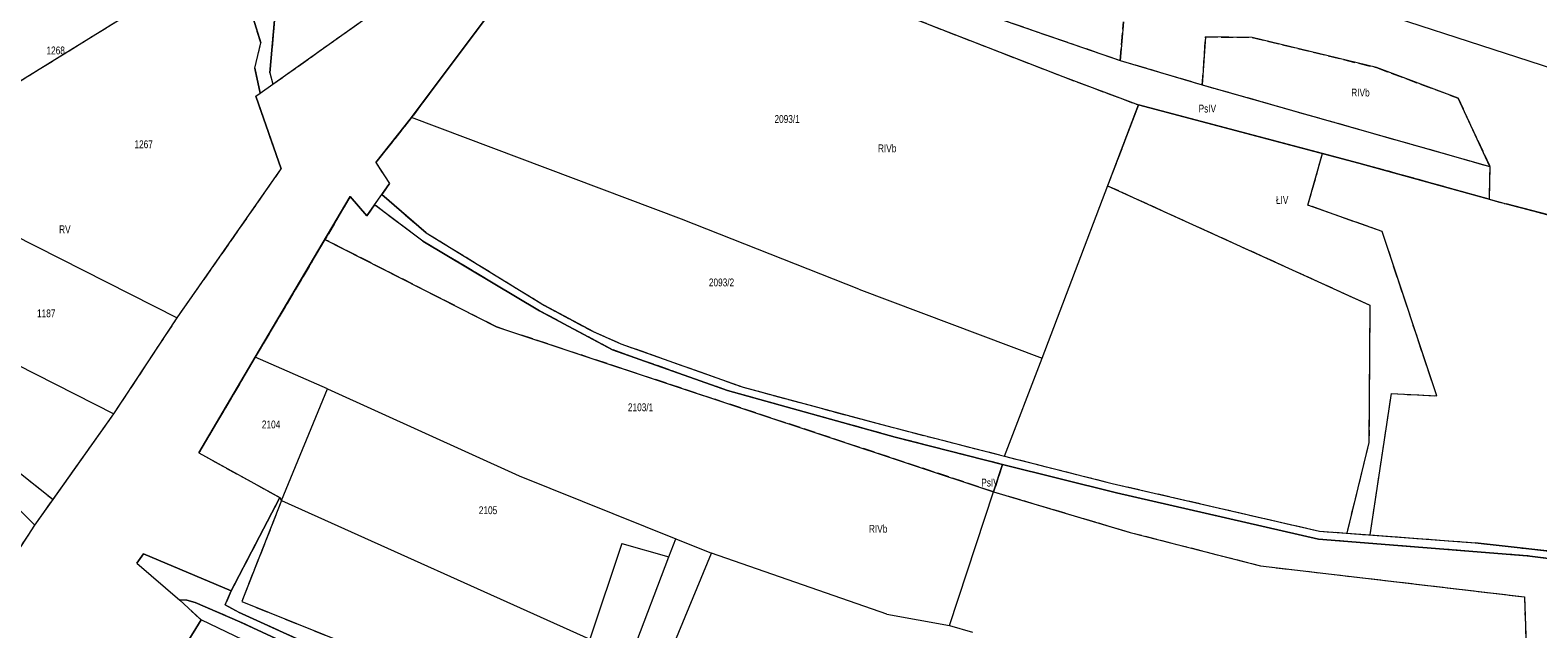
# Model space of a CAD drawing. Header units: metres. Extents: x 7496145 to 7500200, y 5498500 to 5502080.
# Tile 22 of 202: x 7497419 to 7497708, y 5499363 to 5499478. Entities that reach past the tile are written whole.
import ezdxf

# ---------------------------------------------------------------- set-up
doc = ezdxf.new("R2010")
doc.units = ezdxf.units.M
doc.header["$MEASUREMENT"] = 0
for name, pattern in [('2.25_0.75', [3, 2.25, -0.75]), ('219-1000', [0]), ('egug-1000', [0])]:
    doc.linetypes.add(name, pattern=pattern)
for name, color, linetype in [('209-oznaczenie konturu klasyfikacyjnego', 7, 'CONTINUOUS'), ('211-numer działki ewidencyjnej', 7, 'CONTINUOUS'), ('217-kontur klasyfikacyjny', 7, 'CONTINUOUS'), ('218-kontur użytku gruntowego', 7, 'CONTINUOUS'), ('219-działka ewidencyjna', 7, 'CONTINUOUS')]:
    doc.layers.add(name, color=color, linetype=linetype)
doc.styles.get("Standard").update_dxf_attribs({"font": 'Working1250', "width": 0.75})

msp = doc.modelspace()

# ---------------------------------------------------------------- linework, layer by layer
at = {"layer": '217-kontur klasyfikacyjny', "color": 3, "linetype": '2.25_0.75', "lineweight": 18, "flags": 128}
for points in [[(7497555, 5499493.49), (7497616.86, 5499469.4)], [(7497413.7, 5499466.45), (7497448.45, 5499488.01)], [(7497511.72, 5499487.86), (7497492.08, 5499461.56)], [(7497463.18, 5499475.89), (7497461.69, 5499480.59)], [(7497465.8, 5499480.21), (7497464.88, 5499470.12)], [(7497465.48, 5499467.92), (7497485.09, 5499481.88)], [(7497598.61, 5499482.58), (7497627.84, 5499472.5)], [(7497627.84, 5499472.5), (7497628.49, 5499479.87)], [(7497643.56, 5499467.82), (7497644.21, 5499477.01)], [(7497644.21, 5499477.01), (7497653.13, 5499476.92)], [(7497462.04, 5499470.99), (7497463.18, 5499475.89)], [(7497653.13, 5499476.92), (7497676.95, 5499471.12)], [(7497627.84, 5499472.5), (7497643.56, 5499467.82)], [(7497463.04, 5499466.19), (7497462.04, 5499470.99)], [(7497464.88, 5499470.12), (7497465.48, 5499467.92)], [(7497616.86, 5499469.4), (7497631.33, 5499463.95)], [(7497676.95, 5499471.12), (7497692.58, 5499465.27)], [(7497462.24, 5499465.62), (7497463.04, 5499466.19)], [(7497467.1, 5499451.69), (7497462.24, 5499465.62)], [(7497643.56, 5499467.82), (7497698.67, 5499452.15)], [(7497631.33, 5499463.95), (7497625.44, 5499448.46)], [(7497666.6, 5499454.65), (7497631.33, 5499463.95)], [(7497692.58, 5499465.27), (7497698.67, 5499452.15)], [(7497492.08, 5499461.56), (7497485.24, 5499452.89)], [(7497663.82, 5499444.73), (7497666.6, 5499454.65)], [(7497673.55, 5499452.82), (7497666.6, 5499454.65)], [(7497447.17, 5499423.13), (7497467.1, 5499451.69)], [(7497485.24, 5499452.89), (7497487.83, 5499448.87)], [(7497698.54, 5499445.88), (7497673.55, 5499452.82)], [(7497698.67, 5499452.15), (7497698.54, 5499445.88)], [(7497487.83, 5499448.87), (7497486.37, 5499446.76)], [(7497625.44, 5499448.46), (7497675.68, 5499425.56)], [(7497480.32, 5499446.37), (7497475.47, 5499438.16)], [(7497483.51, 5499442.71), (7497480.32, 5499446.37)], [(7497486.37, 5499446.76), (7497494.83, 5499439.45)], [(7497698.54, 5499445.88), (7497701.81, 5499444.97)], [(7497484.99, 5499444.79), (7497483.51, 5499442.71)], [(7497494.25, 5499437.8), (7497484.99, 5499444.79)], [(7497678.03, 5499439.69), (7497663.82, 5499444.73)], [(7497701.81, 5499444.97), (7497733.96, 5499436.62)], [(7497494.83, 5499439.45), (7497517.52, 5499425.5)], [(7497688.49, 5499408.14), (7497678.03, 5499439.69)], [(7497475.47, 5499438.16), (7497462.11, 5499415.58)], [(7497508.35, 5499421.38), (7497475.47, 5499438.16)], [(7497516.55, 5499424.49), (7497494.25, 5499437.8)], [(7497517.52, 5499425.5), (7497526.83, 5499420.48)], [(7497675.68, 5499425.56), (7497675.5, 5499399.25)], [(7497435.01, 5499404.7), (7497447.17, 5499423.13)], [(7497530.59, 5499417.01), (7497516.55, 5499424.49)], [(7497603.56, 5499389.78), (7497508.35, 5499421.38)], [(7497526.83, 5499420.48), (7497532.17, 5499418.16)], [(7497552.58, 5499409.18), (7497530.59, 5499417.01)], [(7497532.17, 5499418.16), (7497555.62, 5499409.82)], [(7497462.11, 5499415.58), (7497451.31, 5499397.22)], [(7497584.73, 5499400.24), (7497552.58, 5499409.18)], [(7497555.62, 5499409.82), (7497582.18, 5499402.64)], [(7497675.73, 5499381.49), (7497679.83, 5499408.62)], [(7497679.83, 5499408.62), (7497688.49, 5499408.14)], [(7497423.37, 5499388.3), (7497435.01, 5499404.7)], [(7497582.18, 5499402.64), (7497605.67, 5499396.6)], [(7497605.27, 5499394.99), (7497584.73, 5499400.24)], [(7497675.5, 5499399.25), (7497671.25, 5499381.83)], [(7497412.98, 5499396.53), (7497423.37, 5499388.3)], [(7497451.31, 5499397.22), (7497466.81, 5499388.66)], [(7497605.67, 5499396.6), (7497626.33, 5499391.37)], [(7497605.27, 5499394.99), (7497603.56, 5499389.78)], [(7497627.12, 5499389.55), (7497605.27, 5499394.99)], [(7497626.33, 5499391.37), (7497666.04, 5499382.22)], [(7497419.86, 5499383.35), (7497423.37, 5499388.3)], [(7497466.81, 5499388.66), (7497457.49, 5499370.75)], [(7497467.17, 5499388.08), (7497459.51, 5499368.71)], [(7497466.81, 5499388.66), (7497467.17, 5499388.08)], [(7497603.56, 5499389.78), (7497629.73, 5499381.98)], [(7497665.81, 5499380.66), (7497627.12, 5499389.55)], [(7497409.38, 5499367.19), (7497419.86, 5499383.35)], [(7497629.73, 5499381.98), (7497654.72, 5499375.56)], [(7497666.04, 5499382.22), (7497671.25, 5499381.83)], [(7497671.25, 5499381.83), (7497675.73, 5499381.49)], [(7497705.85, 5499377.48), (7497665.81, 5499380.66)], [(7497675.73, 5499381.49), (7497695.87, 5499379.98)], [(7497695.87, 5499379.98), (7497735.97, 5499375.5)], [(7497735.75, 5499373.69), (7497705.85, 5499377.48)], [(7497654.72, 5499375.56), (7497705.29, 5499369.63)], [(7497457.49, 5499370.75), (7497456.35, 5499368.1)], [(7497448.98, 5499368.98), (7497447.64, 5499368.97)], [(7497447.64, 5499368.97), (7497451.73, 5499365.19)], [(7497450.57, 5499368.52), (7497448.98, 5499368.98)], [(7497459.14, 5499364.83), (7497450.57, 5499368.52)], [(7497456.35, 5499368.1), (7497458.9, 5499366.71)], [(7497459.51, 5499368.71), (7497521.72, 5499343.67)], [(7497705.29, 5499369.63), (7497706.61, 5499332.56)], [(7497451.73, 5499365.19), (7497445.51, 5499355.02)], [(7497458.9, 5499366.71), (7497470.28, 5499361.53)], [(7497480.58, 5499354.94), (7497459.14, 5499364.83)]]:
    msp.add_lwpolyline(points, dxfattribs=at)
at = {"layer": '218-kontur użytku gruntowego', "color": 3, "linetype": 'egug-1000', "lineweight": 18, "flags": 128}
for points in [[(7497555, 5499493.49), (7497616.86, 5499469.4)], [(7497413.7, 5499466.45), (7497448.45, 5499488.01)], [(7497511.72, 5499487.86), (7497492.08, 5499461.56)], [(7497463.18, 5499475.89), (7497461.69, 5499480.59)], [(7497465.8, 5499480.21), (7497464.88, 5499470.12)], [(7497465.48, 5499467.92), (7497485.09, 5499481.88)], [(7497598.61, 5499482.58), (7497627.84, 5499472.5)], [(7497628.49, 5499479.87), (7497627.84, 5499472.5)], [(7497644.21, 5499477.01), (7497643.56, 5499467.82)], [(7497653.13, 5499476.92), (7497644.21, 5499477.01)], [(7497462.04, 5499470.99), (7497463.18, 5499475.89)], [(7497676.95, 5499471.12), (7497653.13, 5499476.92)], [(7497627.84, 5499472.5), (7497643.56, 5499467.82)], [(7497463.04, 5499466.19), (7497462.04, 5499470.99)], [(7497464.88, 5499470.12), (7497465.48, 5499467.92)], [(7497616.86, 5499469.4), (7497631.33, 5499463.95)], [(7497692.58, 5499465.27), (7497676.95, 5499471.12)], [(7497462.24, 5499465.62), (7497463.04, 5499466.19)], [(7497467.1, 5499451.69), (7497462.24, 5499465.62)], [(7497463.04, 5499466.19), (7497465.48, 5499467.92)], [(7497643.56, 5499467.82), (7497698.67, 5499452.15)], [(7497631.33, 5499463.95), (7497625.44, 5499448.46)], [(7497666.6, 5499454.65), (7497631.33, 5499463.95)], [(7497698.67, 5499452.15), (7497692.58, 5499465.27)], [(7497492.08, 5499461.56), (7497485.24, 5499452.89)], [(7497663.82, 5499444.73), (7497666.6, 5499454.65)], [(7497673.55, 5499452.82), (7497666.6, 5499454.65)], [(7497447.17, 5499423.13), (7497467.1, 5499451.69)], [(7497485.24, 5499452.89), (7497487.83, 5499448.87)], [(7497698.54, 5499445.88), (7497673.55, 5499452.82)], [(7497698.67, 5499452.15), (7497698.54, 5499445.88)], [(7497487.83, 5499448.87), (7497486.37, 5499446.76)], [(7497625.44, 5499448.46), (7497675.68, 5499425.56)], [(7497480.32, 5499446.37), (7497475.47, 5499438.16)], [(7497483.51, 5499442.71), (7497480.32, 5499446.37)], [(7497484.99, 5499444.79), (7497486.37, 5499446.76)], [(7497486.37, 5499446.76), (7497494.83, 5499439.45)], [(7497698.54, 5499445.88), (7497701.81, 5499444.97)], [(7497484.99, 5499444.79), (7497483.51, 5499442.71)], [(7497494.25, 5499437.8), (7497484.99, 5499444.79)], [(7497678.03, 5499439.69), (7497663.82, 5499444.73)], [(7497701.81, 5499444.97), (7497733.96, 5499436.62)], [(7497494.83, 5499439.45), (7497517.52, 5499425.5)], [(7497688.49, 5499408.14), (7497678.03, 5499439.69)], [(7497475.47, 5499438.16), (7497462.11, 5499415.58)], [(7497475.47, 5499438.16), (7497508.35, 5499421.38)], [(7497516.55, 5499424.49), (7497494.25, 5499437.8)], [(7497517.52, 5499425.5), (7497526.83, 5499420.48)], [(7497675.68, 5499425.56), (7497675.5, 5499399.25)], [(7497435.01, 5499404.7), (7497447.17, 5499423.13)], [(7497530.59, 5499417.01), (7497516.55, 5499424.49)], [(7497508.35, 5499421.38), (7497603.56, 5499389.78)], [(7497526.83, 5499420.48), (7497532.17, 5499418.16)], [(7497552.58, 5499409.18), (7497530.59, 5499417.01)], [(7497532.17, 5499418.16), (7497555.62, 5499409.82)], [(7497462.11, 5499415.58), (7497451.31, 5499397.22)], [(7497584.73, 5499400.24), (7497552.58, 5499409.18)], [(7497555.62, 5499409.82), (7497582.18, 5499402.64)], [(7497675.73, 5499381.49), (7497679.83, 5499408.62)], [(7497679.83, 5499408.62), (7497688.49, 5499408.14)], [(7497423.37, 5499388.3), (7497435.01, 5499404.7)], [(7497582.18, 5499402.64), (7497605.67, 5499396.6)], [(7497605.27, 5499394.99), (7497584.73, 5499400.24)], [(7497675.5, 5499399.25), (7497671.25, 5499381.83)], [(7497412.98, 5499396.53), (7497423.37, 5499388.3)], [(7497451.31, 5499397.22), (7497466.81, 5499388.66)], [(7497605.67, 5499396.6), (7497626.33, 5499391.37)], [(7497605.27, 5499394.99), (7497603.56, 5499389.78)], [(7497627.12, 5499389.55), (7497605.27, 5499394.99)], [(7497626.33, 5499391.37), (7497666.04, 5499382.22)], [(7497419.86, 5499383.35), (7497423.37, 5499388.3)], [(7497466.81, 5499388.66), (7497457.49, 5499370.75)], [(7497467.17, 5499388.08), (7497459.51, 5499368.71)], [(7497466.81, 5499388.66), (7497467.17, 5499388.08)], [(7497603.56, 5499389.78), (7497629.73, 5499381.98)], [(7497665.81, 5499380.66), (7497627.12, 5499389.55)], [(7497409.38, 5499367.19), (7497419.86, 5499383.35)], [(7497629.73, 5499381.98), (7497654.72, 5499375.56)], [(7497666.04, 5499382.22), (7497671.25, 5499381.83)], [(7497671.25, 5499381.83), (7497675.73, 5499381.49)], [(7497705.85, 5499377.48), (7497665.81, 5499380.66)], [(7497675.73, 5499381.49), (7497695.87, 5499379.98)], [(7497695.87, 5499379.98), (7497735.97, 5499375.5)], [(7497440.72, 5499377.89), (7497439.4, 5499376.08)], [(7497439.4, 5499376.08), (7497447.64, 5499368.97)], [(7497457.49, 5499370.75), (7497440.72, 5499377.89)], [(7497735.75, 5499373.69), (7497705.85, 5499377.48)], [(7497654.72, 5499375.56), (7497705.29, 5499369.63)], [(7497456.35, 5499368.1), (7497457.49, 5499370.75)], [(7497448.98, 5499368.98), (7497447.64, 5499368.97)], [(7497447.64, 5499368.97), (7497451.73, 5499365.19)], [(7497450.57, 5499368.52), (7497448.98, 5499368.98)], [(7497459.14, 5499364.83), (7497450.57, 5499368.52)], [(7497458.9, 5499366.71), (7497456.35, 5499368.1)], [(7497459.51, 5499368.71), (7497521.72, 5499343.67)], [(7497705.29, 5499369.63), (7497706.61, 5499332.56)], [(7497451.73, 5499365.19), (7497445.51, 5499355.02)], [(7497470.28, 5499361.53), (7497458.9, 5499366.71)], [(7497480.58, 5499354.94), (7497459.14, 5499364.83)]]:
    msp.add_lwpolyline(points, dxfattribs=at)
at = {"layer": '219-działka ewidencyjna', "color": 3, "linetype": '219-1000', "lineweight": 18, "flags": 128}
for points in [[(7497555, 5499493.49), (7497616.86, 5499469.4)], [(7497413.7, 5499466.45), (7497448.45, 5499488.01)], [(7497492.08, 5499461.56), (7497511.72, 5499487.86)], [(7497492.08, 5499461.56), (7497511.72, 5499487.86)], [(7497461.69, 5499480.59), (7497463.18, 5499475.89)], [(7497464.88, 5499470.12), (7497465.8, 5499480.21)], [(7497465.48, 5499467.92), (7497485.09, 5499481.88)], [(7497465.48, 5499467.92), (7497485.09, 5499481.88)], [(7497752.9, 5499457.21), (7497676.04, 5499482.13)], [(7497462.04, 5499470.99), (7497463.18, 5499475.89)], [(7497462.04, 5499470.99), (7497463.04, 5499466.19)], [(7497464.88, 5499470.12), (7497465.48, 5499467.92)], [(7497616.86, 5499469.4), (7497631.33, 5499463.95)], [(7497462.24, 5499465.62), (7497463.04, 5499466.19)], [(7497462.24, 5499465.62), (7497463.04, 5499466.19)], [(7497462.24, 5499465.62), (7497467.1, 5499451.69)], [(7497462.24, 5499465.62), (7497467.1, 5499451.69)], [(7497463.04, 5499466.19), (7497465.48, 5499467.92)], [(7497463.04, 5499466.19), (7497465.48, 5499467.92)], [(7497612.88, 5499415.41), (7497631.33, 5499463.95)], [(7497631.33, 5499463.95), (7497673.55, 5499452.82)], [(7497485.24, 5499452.89), (7497492.08, 5499461.56)], [(7497485.24, 5499452.89), (7497492.08, 5499461.56)], [(7497543.8, 5499442.07), (7497492.08, 5499461.56)], [(7497447.17, 5499423.13), (7497467.1, 5499451.69)], [(7497447.17, 5499423.13), (7497467.1, 5499451.69)], [(7497485.24, 5499452.89), (7497487.83, 5499448.87)], [(7497485.24, 5499452.89), (7497487.83, 5499448.87)], [(7497673.55, 5499452.82), (7497701.81, 5499444.97)], [(7497486.37, 5499446.76), (7497487.83, 5499448.87)], [(7497486.37, 5499446.76), (7497487.83, 5499448.87)], [(7497462.11, 5499415.58), (7497480.32, 5499446.37)], [(7497462.11, 5499415.58), (7497480.32, 5499446.37)], [(7497480.32, 5499446.37), (7497483.51, 5499442.71)], [(7497480.32, 5499446.37), (7497483.51, 5499442.71)], [(7497484.99, 5499444.79), (7497486.37, 5499446.76)], [(7497494.83, 5499439.45), (7497486.37, 5499446.76)], [(7497483.51, 5499442.71), (7497484.99, 5499444.79)], [(7497483.51, 5499442.71), (7497484.99, 5499444.79)], [(7497494.25, 5499437.8), (7497484.99, 5499444.79)], [(7497733.96, 5499436.62), (7497701.81, 5499444.97)], [(7497411.08, 5499441.41), (7497447.17, 5499423.13)], [(7497494.83, 5499439.45), (7497517.52, 5499425.5)], [(7497577.79, 5499428.63), (7497543.8, 5499442.07)], [(7497494.25, 5499437.8), (7497516.55, 5499424.49)], [(7497577.79, 5499428.63), (7497612.88, 5499415.41)], [(7497393.86, 5499425.6), (7497435.01, 5499404.7)], [(7497526.83, 5499420.48), (7497517.52, 5499425.5)], [(7497435.01, 5499404.7), (7497447.17, 5499423.13)], [(7497435.01, 5499404.7), (7497447.17, 5499423.13)], [(7497516.55, 5499424.49), (7497530.59, 5499417.01)], [(7497526.83, 5499420.48), (7497532.17, 5499418.16)], [(7497530.59, 5499417.01), (7497552.58, 5499409.18)], [(7497532.17, 5499418.16), (7497555.62, 5499409.82)], [(7497451.31, 5499397.22), (7497462.11, 5499415.58)], [(7497451.31, 5499397.22), (7497462.11, 5499415.58)], [(7497475.98, 5499409.48), (7497462.11, 5499415.58)], [(7497605.67, 5499396.6), (7497612.88, 5499415.41)], [(7497467.17, 5499388.08), (7497475.98, 5499409.48)], [(7497475.98, 5499409.48), (7497512.68, 5499392.84)], [(7497552.58, 5499409.18), (7497584.73, 5499400.24)], [(7497555.62, 5499409.82), (7497582.18, 5499402.64)], [(7497419.86, 5499383.35), (7497435.01, 5499404.7)], [(7497419.86, 5499383.35), (7497435.01, 5499404.7)], [(7497582.18, 5499402.64), (7497605.67, 5499396.6)], [(7497584.73, 5499400.24), (7497605.27, 5499394.99)], [(7497451.31, 5499397.22), (7497466.81, 5499388.66)], [(7497451.31, 5499397.22), (7497466.81, 5499388.66)], [(7497605.67, 5499396.6), (7497626.33, 5499391.37)], [(7497595.13, 5499364.1), (7497605.27, 5499394.99)], [(7497605.27, 5499394.99), (7497627.12, 5499389.55)], [(7497411.13, 5499392.15), (7497419.86, 5499383.35)], [(7497512.68, 5499392.84), (7497542.72, 5499380.76)], [(7497626.33, 5499391.37), (7497666.04, 5499382.22)], [(7497457.49, 5499370.75), (7497466.81, 5499388.66)], [(7497457.49, 5499370.75), (7497466.81, 5499388.66)], [(7497467.17, 5499388.08), (7497466.81, 5499388.66)], [(7497467.17, 5499388.08), (7497526.24, 5499361.47)], [(7497627.12, 5499389.55), (7497665.81, 5499380.66)], [(7497409.38, 5499367.19), (7497419.86, 5499383.35)], [(7497409.38, 5499367.19), (7497419.86, 5499383.35)], [(7497666.04, 5499382.22), (7497695.87, 5499379.98)], [(7497532.32, 5499379.83), (7497526.24, 5499361.47)], [(7497532.32, 5499379.83), (7497541.37, 5499377.26)], [(7497541.37, 5499377.26), (7497542.72, 5499380.76)], [(7497542.72, 5499380.76), (7497549.56, 5499377.99)], [(7497665.81, 5499380.66), (7497705.85, 5499377.48)], [(7497735.97, 5499375.5), (7497695.87, 5499379.98)], [(7497439.4, 5499376.08), (7497440.72, 5499377.89)], [(7497439.4, 5499376.08), (7497440.72, 5499377.89)], [(7497439.4, 5499376.08), (7497447.64, 5499368.97)], [(7497439.4, 5499376.08), (7497447.64, 5499368.97)], [(7497440.72, 5499377.89), (7497457.49, 5499370.75)], [(7497440.72, 5499377.89), (7497457.49, 5499370.75)], [(7497534.53, 5499359.27), (7497541.37, 5499377.26)], [(7497539.02, 5499352.46), (7497549.56, 5499377.99)], [(7497583.15, 5499366.31), (7497549.56, 5499377.99)], [(7497705.85, 5499377.48), (7497735.75, 5499373.69)], [(7497456.35, 5499368.1), (7497457.49, 5499370.75)], [(7497448.98, 5499368.98), (7497447.64, 5499368.97)], [(7497447.64, 5499368.97), (7497451.73, 5499365.19)], [(7497447.64, 5499368.97), (7497451.73, 5499365.19)], [(7497448.98, 5499368.98), (7497450.57, 5499368.52)], [(7497450.57, 5499368.52), (7497459.14, 5499364.83)], [(7497458.9, 5499366.71), (7497456.35, 5499368.1)], [(7497445.51, 5499355.02), (7497451.73, 5499365.19)], [(7497445.51, 5499355.02), (7497451.73, 5499365.19)], [(7497503.47, 5499340.37), (7497451.73, 5499365.19)], [(7497458.9, 5499366.71), (7497470.28, 5499361.53)], [(7497459.14, 5499364.83), (7497480.58, 5499354.94)], [(7497583.15, 5499366.31), (7497595.13, 5499364.1)], [(7497595.13, 5499364.1), (7497599.54, 5499362.85)]]:
    msp.add_lwpolyline(points, dxfattribs=at)

# ---------------------------------------------------------------- texts
at = {"layer": '209-oznaczenie konturu klasyfikacyjnego', "color": 3, "linetype": 'Continuous', "lineweight": 18, "width": 0.79}
for s, p in [('RIVb', (7497672.12, 5499465.58)), ('PsIV', (7497642.87, 5499462.51)), ('RIVb', (7497581.43, 5499454.88)), ('ŁIV', (7497657.69, 5499444.99)), ('RV', (7497424.53, 5499439.36)), ('PsIV', (7497601.22, 5499390.78)), ('RIVb', (7497579.7, 5499381.92))]:
    msp.add_text(s, height=1.5, dxfattribs=at).set_placement(p)
at = {"layer": '211-numer działki ewidencyjnej', "color": 3, "linetype": 'Continuous', "lineweight": 18, "width": 0.79}
for s, p in [('1268', (7497422.11, 5499473.66)), ('2093/1', (7497561.6, 5499460.51)), ('1267', (7497438.97, 5499455.66)), ('2093/2', (7497549.03, 5499429.17)), ('1187', (7497420.3, 5499423.23)), ('2103/1', (7497533.52, 5499405.22)), ('2104', (7497463.38, 5499401.93)), ('2105', (7497504.95, 5499385.48))]:
    msp.add_text(s, height=1.5, dxfattribs=at).set_placement(p)

doc.saveas('drawing.dxf')
